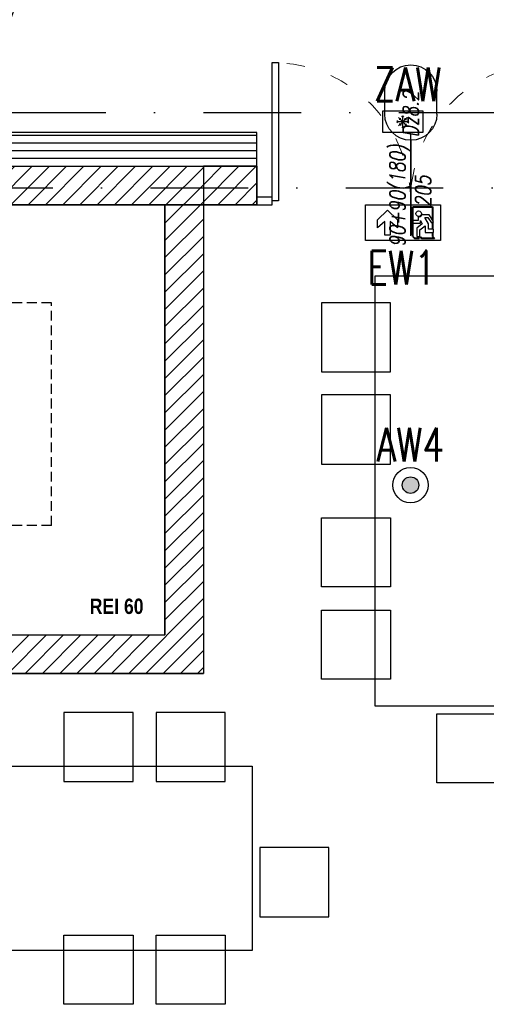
# Model space of a CAD drawing. Header units: millimetres. Extents: x 42924 to 92944, y -369470 to -179866.
# Tile 169 of 256: x 62155 to 62459, y -184909 to -184268. Entities that reach past the tile are written whole.
import ezdxf
from ezdxf.enums import TextEntityAlignment as Align

# ---------------------------------------------------------------- set-up
doc = ezdxf.new("R2010")
doc.units = ezdxf.units.MM
for name, pattern in [('ACAD_ISO03W100', [30, 12, -18]), ('CACHE', [9.525, 6.35, -3.175]), ('DASHDOT', [25.4, 12.7, -6.35, 0, -6.35])]:
    doc.linetypes.add(name, pattern=pattern)
doc.layers.get('0').update_dxf_attribs({"color": 8})
for name, color, linetype in [('! WYPOSAŻENIE', 8, 'Continuous'), ('!! 0_Osie', 8, 'DASHDOT'), ('!! 1_ proj wyposdażenie', 54, 'Continuous'), ('!! 1_ tynk zewn  - nowy', 8, 'Continuous'), ('!! 1_drzwi-linia', 8, 'Continuous'), ('!! 1_hatch projektowane ściany', 8, 'Continuous'), ('!! 1_PROJ przerywana', 8, 'CACHE'), ('!! 1_PROJ Sciany', 8, 'Continuous'), ('!! 1_PROJ ŻELBET', 8, 'Continuous'), ('!! 2_ remont Ocieplenie', 8, 'ZIGZAG'), ('!! 2_drzwi opis', 8, 'Continuous'), ('0-osie-liniA', 8, 'DASHDOT'), ('E1', 2, 'Continuous'), ('E_0', 4, 'Continuous'), ('E_AW', 1, 'Continuous')]:
    doc.layers.add(name, color=color, linetype=linetype)
doc.layers.add('E_SAP_ZASIĘG', color=150, linetype='Continuous', plot=False)
doc.layers.add('oświetlenie awaryjne', color=1, linetype='Continuous', lineweight=30)
doc.styles.add('50', font='ROMANS.shx', dxfattribs={"width": 0.8, "height": 10})
doc.styles.add('ARCHETYP', font='romans.shx', dxfattribs={"height": 15})
doc.styles.add('ELE1', font='romans.shx', dxfattribs={"width": 0.8, "height": 18})
doc.styles.add('STYLE7', font='ARIALNB.TTF')
doc.linetypes.add('BATTING', pattern='A,0.00254,-2.54,[134,ltypeshp.shx,S=2.54,R=0,X=-2.54,Y=0],-5.08,[134,ltypeshp.shx,S=2.54,R=180,X=2.54,Y=0],-2.54', length=10.16254)
doc.linetypes.add('ZIGZAG', pattern='A,0.00254,-5.08,[131,ltypeshp.shx,S=5.08,R=0,X=-5.08,Y=0],-10.16,[131,ltypeshp.shx,S=5.08,R=180,X=5.08,Y=0],-5.08', length=20.32254)
pattern_1 = [(45, (2e-11, 13686.7005), (-5.61266008, 5.61266008), [])]

# ---------------------------------------------------------------- blocks, each defined once
blk = doc.blocks.new('A$C14D806DD')
at = {"layer": 'E_AW'}
h = blk.add_hatch(color=256, dxfattribs=at)
h.dxf.hatch_style = 1
h.paths.add_polyline_path([(5.36, 0, 1), (-5.36, 0, 1)])
at = {"layer": 'E_AW', "ltscale": 5}
for radius in [11.49, 5.36]:
    blk.add_circle((0, 0), radius, dxfattribs=at)
blk = doc.blocks.new('A$C407E493E')
at = {"layer": 'E_AW', "lineweight": 40}
for p, q in [((20.58, 43.67), (21.93, 45.03)), ((21.93, 45.03), (21.93, 36.86)), ((1.41, 30.87), (1.41, 43.67)), ((1.41, 43.67), (9.98, 43.67)), ((11.36, 43.67), (16, 43.67)), ((18.03, 43.67), (20.58, 43.67)), ((20.58, 30.87), (21.93, 32.22)), ((20.9, 35.83), (21.93, 36.86)), ((20.9, 33.91), (21.93, 34.94)), ((21.93, 34.94), (21.93, 32.22)), ((20.58, 30.87), (1.41, 30.87))]:
    blk.add_line(p, q, dxfattribs=at)
at = {"layer": 'E_AW'}
for p, q in [((10.96, 44.27), (6.58, 41.6)), ((6.58, 41.6), (6.58, 36.72)), ((8.36, 40.78), (11.83, 42.96)), ((12.5, 41.02), (8.36, 38.75)), ((8.36, 38.75), (8.36, 40.78)), ((11.83, 42.96), (10.96, 44.27)), ((16, 41.02), (12.5, 41.02)), ((16.29, 35.51), (13.7, 38.98)), ((13.7, 38.98), (18.03, 38.97)), ((18.03, 44.43), (16, 44.43)), ((16, 44.43), (16, 41.02)), ((18.03, 38.97), (18.03, 44.43)), ((7.93, 34.3), (10.21, 34.29)), ((10.21, 34.29), (10.21, 30.87)), ((10.37, 35.88), (12.53, 37.05)), ((11.98, 35.88), (10.37, 35.88)), ((11.98, 30.87), (11.98, 35.88)), ((12.53, 37.05), (15.28, 33.58)), ((15.28, 33.58), (20.58, 33.58)), ((20.58, 35.51), (16.29, 35.51)), ((20.58, 33.58), (20.58, 35.51)), ((20.9, 33.91), (20.9, 35.83)), ((10.21, 30.87), (11.98, 30.87)), ((3.54, 14.43), (9.91, 20.95)), ((9.91, 20.95), (14.98, 20.95)), ((14.98, 20.95), (10.84, 16.24)), ((9.91, 7.91), (3.54, 14.43)), ((10.84, 16.24), (19.84, 16.24)), ((19.84, 16.24), (19.84, 12.62)), ((14.98, 7.91), (9.91, 7.91)), ((19.84, 12.62), (10.84, 12.62)), ((10.84, 12.62), (14.98, 7.91))]:
    blk.add_line(p, q, dxfattribs=at)
blk.add_lwpolyline([(0, 0), (0, 48.82), (23.29, 48.82), (23.29, 0)], close=True, dxfattribs=at)
blk.add_circle((5.81, 34.7), 1.75, dxfattribs=at)
blk.add_arc((5.81, 34.7), 2.16, 349.40031, 69.13959, dxfattribs=at)
blk = doc.blocks.new('A$C28E329F3')
at = {"layer": 'oświetlenie awaryjne', "linetype": 'ByBlock'}
for p, q in [((0, 14), (26, 14)), ((0, 0), (0, 14)), ((26, 14), (26, 0)), ((26, 0), (0, 0))]:
    blk.add_line(p, q, dxfattribs=at)
at = {"layer": 'oświetlenie awaryjne', "color": 7, "linetype": 'ByBlock'}
for p, q in [((9.94, 7), (9.11, 7.64)), ((9.94, 7), (9.11, 6.36)), ((9.11, 7), (16.89, 7)), ((10.25, 9.75), (13, 7)), ((10.25, 4.25), (13, 7)), ((11.62, 8.38), (10.58, 8.51)), ((11.62, 8.38), (11.49, 9.42)), ((13, 10.06), (12.36, 10.89)), ((13, 10.89), (13, 3.11)), ((13, 10.06), (13.64, 10.89)), ((13, 7), (15.75, 9.75)), ((13, 7), (15.75, 4.25)), ((14.38, 8.38), (14.51, 9.42)), ((14.38, 8.38), (15.42, 8.51)), ((16.06, 7), (16.89, 7.64)), ((16.06, 7), (16.89, 6.36)), ((11.62, 5.62), (10.58, 5.49)), ((11.62, 5.62), (11.49, 4.58)), ((13, 3.94), (12.36, 3.11)), ((13, 3.94), (13.64, 3.11)), ((14.38, 5.62), (15.42, 5.49)), ((14.38, 5.62), (14.51, 4.58))]:
    blk.add_line(p, q, dxfattribs=at)
blk = doc.blocks.new('BLOK OSI')
at = {"layer": '0-osie-liniA', "ltscale": 5}
for points in [[(48625.51, -198090.09), (53810.61, -198090.09)], [(52022.72, -198139.09), (55017, -198139.09)]]:
    blk.add_lwpolyline(points, dxfattribs=at)
blk = doc.blocks.new('1_ok-opis')
blk.add_line((0, 111.61), (0, 50))
for points in [[(-17, 128.61), (-17, 143.61)], [(17, 128.61), (17, 143.61)]]:
    blk.add_lwpolyline(points)
for centre, start, end in [((0, 143.61), 0, 180), ((0, 128.61), 180, 0)]:
    blk.add_arc(centre, 17, start, end)
at = {"style": 'ARCHETYP'}
for tag, height, rotation, p in [('NR', 12, 90, (0, 136.9)), ('NR', 12, 270, (0, 136.9)), ('SZEROKOŚĆ', 10, 270, (8, 78.29)), ('SZEROKOŚĆ', 10, 90, (-8, 78.29)), ('WYSOKOŚĆ', 10, 270, (-8, 78.29)), ('WYSOKOŚĆ', 10, 90, (8, 78.29))]:
    blk.add_attdef(tag, text='', height=height, rotation=rotation, dxfattribs=at).set_placement(p, align=Align.MIDDLE)
blk = doc.blocks.new('drzwi zew 90+90')
for points in [[(62313.95, -197849.87), (62313.95, -197939.87), (62309.95, -197939.87), (62309.95, -197849.87)], [(62485.95, -197849.87), (62485.95, -197939.87), (62489.95, -197939.87), (62489.95, -197849.87)], [(62309.95, -197937.37), (62299.95, -197937.37), (62299.95, -197942.37), (62309.95, -197942.37)], [(62489.95, -197937.37), (62499.95, -197937.37), (62499.95, -197942.37), (62489.95, -197942.37)]]:
    blk.add_lwpolyline(points, close=True)
blk.add_lwpolyline([(62399.95, -197896.73), (62399.95, -197962.57)])
at = {"linetype": 'ACAD_ISO03W100', "lineweight": 5}
for centre, start, end in [((62309.95, -197939.87), 0, 90), ((62489.95, -197939.87), 90, 180)]:
    blk.add_arc(centre, 90, start, end, dxfattribs=at)

msp = doc.modelspace()

# ---------------------------------------------------------------- hatches: boundary and pattern name
at = {"layer": '!! 1_hatch projektowane ściany'}
h = msp.add_hatch(dxfattribs=at)
h.set_pattern_fill('ANSI31', color=256, scale=2.5)
h.set_pattern_definition(pattern_1)
h.paths.add_polyline_path([(61675.06965, -184878.8878), (61675.06965, -184853.8878), (61919.06965, -184853.8878), (61919.06965, -184693.8878), (61675.06965, -184693.8878), (61675.06965, -184668.8878), (62250.06965, -184668.8878), (62250.06965, -184388.8878), (61831.56735, -184388.8878), (61831.56735, -184363.8878), (62275.06965, -184363.8878), (62275.06965, -184693.8878), (61939.06965, -184693.8878), (61939.06965, -184878.8878)])
h = msp.add_hatch(dxfattribs=at)
h.set_pattern_fill('ANSI31', color=256, scale=2.5)
h.set_pattern_definition(pattern_1)
h.paths.add_polyline_path([(62309.94628, -184363.8878), (62275.06965, -184363.8878), (62275.06965, -184388.8878), (62309.94628, -184388.8878)])

# ---------------------------------------------------------------- linework, layer by layer
at = {"layer": '!! 1_ proj wyposdażenie'}
for points in [[(62386.99906, -184715.18294), (62386.99906, -184435.18294), (62506.99906, -184435.18294), (62506.99906, -184715.18294)], [(62351.99906, -184452.68294), (62351.99906, -184497.68294), (62396.99906, -184497.68294), (62396.99906, -184452.68294)], [(62351.99906, -184512.68294), (62351.99906, -184557.68294), (62396.99906, -184557.68294), (62396.99906, -184512.68294)], [(62351.99906, -184637.68294), (62351.99906, -184592.68294), (62396.99906, -184592.68294), (62396.99906, -184637.68294)], [(62351.99906, -184697.68294), (62351.99906, -184652.68294), (62396.99906, -184652.68294), (62396.99906, -184697.68294)], [(62229.29872, -184719.29303), (62184.29872, -184719.29303), (62184.29872, -184764.29303), (62229.29872, -184764.29303)], [(62289.29872, -184719.29303), (62244.29872, -184719.29303), (62244.29872, -184764.29303), (62289.29872, -184764.29303)], [(62471.99906, -184765.18294), (62426.99906, -184765.18294), (62426.99906, -184720.18294), (62471.99906, -184720.18294)], [(62026.79872, -184754.29303), (62306.79872, -184754.29303), (62306.79872, -184874.29303), (62026.79872, -184874.29303)], [(62356.79872, -184852.29303), (62356.79872, -184807.29303), (62311.79872, -184807.29303), (62311.79872, -184852.29303)], [(62229.29872, -184909.29303), (62184.29872, -184909.29303), (62184.29872, -184864.29303), (62229.29872, -184864.29303)], [(62289.29872, -184909.29303), (62244.29872, -184909.29303), (62244.29872, -184864.29303), (62289.29872, -184864.29303)]]:
    msp.add_lwpolyline(points, close=True, dxfattribs=at)
at = {"layer": '!! 1_ tynk zewn  - nowy'}
for p, q in [((62309.94628, -184343.88811), (62053.56735, -184343.88816)), ((62309.94628, -184341.88811), (62054.56735, -184341.88818))]:
    msp.add_line(p, q, dxfattribs=at)
msp.add_lwpolyline([(62309.94628, -184363.8878), (62309.94628, -184341.88811)], dxfattribs=at)
at = {"layer": '!! 1_hatch projektowane ściany'}
for points in [[(61675.06965, -184878.8878), (61675.06965, -184853.8878), (61919.06965, -184853.8878), (61919.06965, -184693.8878), (61675.06965, -184693.8878), (61675.06965, -184668.8878), (62250.06965, -184668.8878), (62250.06965, -184388.8878), (61831.56735, -184388.8878), (61831.56735, -184363.8878), (62275.06965, -184363.8878), (62275.06965, -184693.8878), (61939.06965, -184693.8878), (61939.06965, -184878.8878)], [(62309.94628, -184363.8878), (62275.06965, -184363.8878), (62275.06965, -184388.8878), (62309.94628, -184388.8878)], [(61675.06965, -184668.8878), (62250.06965, -184668.8878), (62250.06965, -184388.8878), (61675.06965, -184388.8878)]]:
    msp.add_lwpolyline(points, close=True, dxfattribs=at)
at = {"layer": '!! 1_PROJ przerywana'}
for points in [[(62176.06965, -184452.6378), (61868.56965, -184452.6378)], [(62176.06965, -184597.6378), (62176.06965, -184452.6378)], [(62176.06965, -184597.6378), (61987.45455, -184597.6378)]]:
    msp.add_lwpolyline(points, dxfattribs=at)
at = {"layer": '!! 1_PROJ Sciany'}
for points in [[(61831.56735, -184363.8878), (62309.94628, -184363.8878)], [(62309.94628, -184363.8878), (62309.94628, -184388.8878)], [(62309.94628, -184388.8878), (61831.56735, -184388.8878)]]:
    msp.add_lwpolyline(points, dxfattribs=at)
at = {"layer": '!! 1_PROJ ŻELBET'}
for points in [[(62043.56735, -184363.8878), (62309.94628, -184363.8878)], [(62048.56735, -184388.8878), (62309.94628, -184388.8878)], [(62250.06965, -184388.8878), (62250.06965, -184668.8878)], [(62275.06965, -184388.8878), (62275.06965, -184680.8878)], [(61675.06965, -184668.8878), (62250.06965, -184668.8878)], [(61675.06965, -184693.8878), (62275.06965, -184693.8878)]]:
    msp.add_lwpolyline(points, dxfattribs=at)
at = {"layer": '!! 2_ remont Ocieplenie', "linetype": 'BATTING', "ltscale": 0.5}
for p, q in [((62309.94628, -184348.88811), (62043.56735, -184348.88817)), ((62309.94628, -184358.88811), (62043.56735, -184358.88817))]:
    msp.add_line(p, q, dxfattribs=at)
at = {"layer": '!! 2_ remont Ocieplenie', "linetype": 'Continuous', "ltscale": 0.75}
msp.add_line((62309.94628, -184353.88811), (62043.56735, -184353.88817), dxfattribs=at)
msp.add_lwpolyline([(61675.06965, -184668.8878), (62250.06965, -184668.8878), (62250.06965, -184388.8878), (61675.06965, -184388.8878)], close=True)
at = {"layer": 'E_SAP_ZASIĘG'}
msp.add_circle((61589.69013, -184051.49546), 600, dxfattribs=at)

# ---------------------------------------------------------------- block references
at = {"layer": '!! 0_Osie'}
msp.add_blockref('BLOK OSI', (8819.85593, 13761.2005), dxfattribs=at)
at = {"layer": '!! 1_drzwi-linia'}
msp.add_blockref('drzwi zew 90+90', (10, 13553.48277), dxfattribs=at)
at = {"layer": '!! 2_drzwi opis'}
ref = msp.add_blockref('1_ok-opis', (62410.13787, -184458.52427), dxfattribs=dict(at, xscale=-1, rotation=359.9999963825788))
ref.add_attrib('WYSOKOŚĆ', '90+90(180) ', dxfattribs={"layer": '0', "height": 10, "rotation": 89.99999638, "style": '50', "oblique": 10, "width": 0.8}).set_placement((62402.13788, -184380.23341), align=Align.MIDDLE)
ref.add_attrib('SZEROKOŚĆ', '205', dxfattribs={"layer": '0', "height": 10, "rotation": 89.99999638, "style": '50', "oblique": 10, "width": 0.8}).set_placement((62418.13788, -184380.23341), align=Align.MIDDLE)
ref.add_attrib('NR', 'Dz8.2', dxfattribs={"layer": '0', "height": 10, "rotation": 89.99999638, "style": '50', "oblique": 10, "width": 0.8}).set_placement((62410.13788, -184329.91302), align=Align.MIDDLE)
at = {"layer": 'E_0', "rotation": 270}
msp.add_blockref('A$C407E493E', (62380.53979, -184388.88781), dxfattribs=at)
at = {"layer": 'E_0'}
msp.add_blockref('A$C14D806DD', (62409.94628, -184571.38515), dxfattribs=at)
at = {"layer": 'E_AW', "linetype": 'ByBlock', "rotation": 180}
msp.add_blockref('A$C28E329F3', (62417.94763, -184327.88824), dxfattribs=at)

# ---------------------------------------------------------------- texts
at = {"layer": '! WYPOSAŻENIE', "insert": (62201.07925, -184645.24818), "char_height": 10, "attachment_point": 1, "style": 'STYLE7'}
msp.add_mtext_dynamic_manual_height_columns('REI 60', width=58.1261145, gutter_width=75, heights=[0], dxfattribs=at)
at = {"layer": 'E1', "style": 'ELE1', "width": 0.75}
for s, p in [('ZAW', (62408.08525, -184310.5574)), ('EW1', (62404.17879, -184429.88267)), ('AW4', (62409.94628, -184545.01891))]:
    msp.add_text(s, height=22, dxfattribs=at).set_placement(p, align=Align.MIDDLE_CENTER)

doc.saveas('drawing.dxf')
